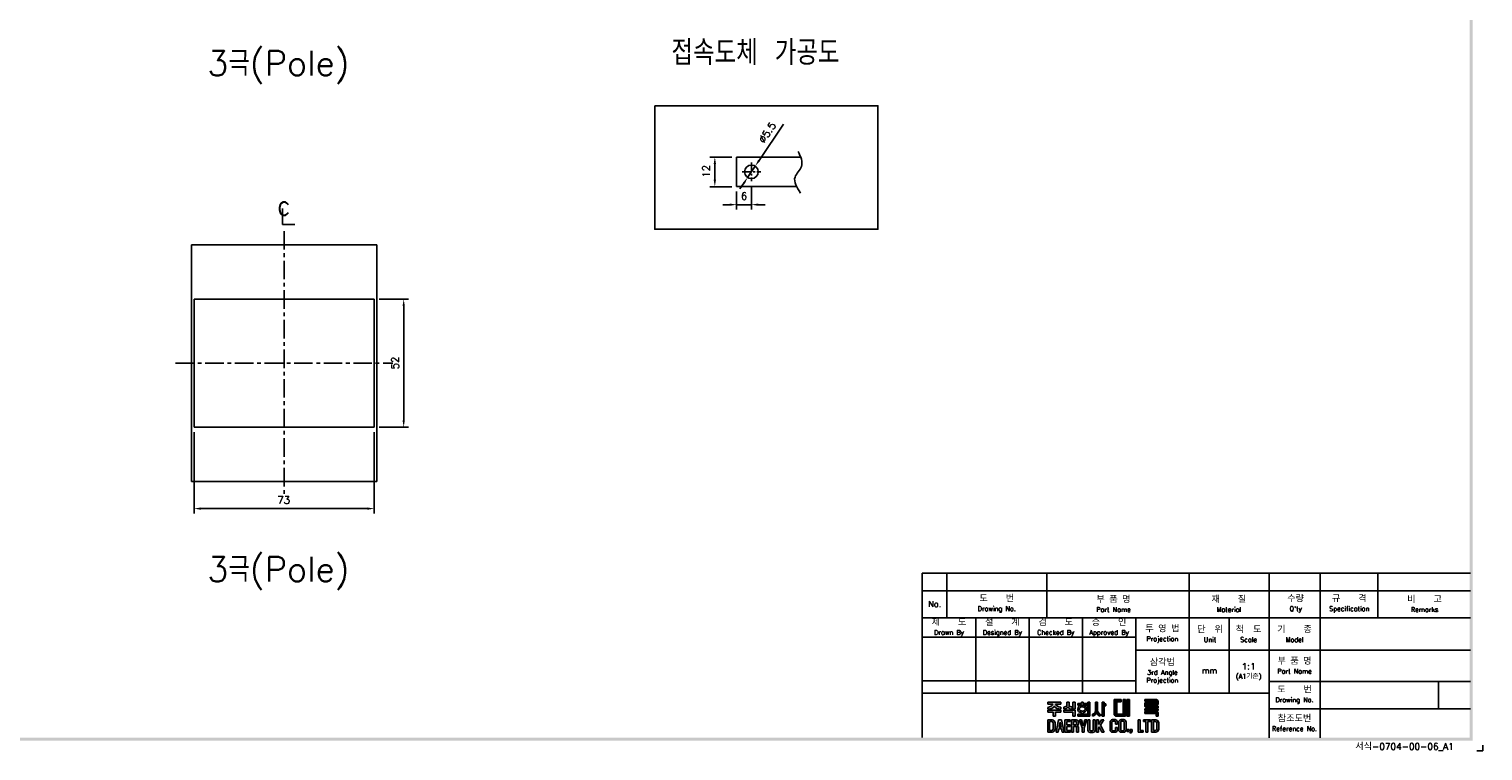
# Model space of a CAD drawing. Extents: x 2148 to 5472, y -907 to 1378.
# Tile 3 of 6: x 4883 to 5472, y 681 to 973. Entities that reach past the tile are written whole.
import ezdxf

# ---------------------------------------------------------------- set-up
doc = ezdxf.new("R2010")
doc.units = 0
doc.header["$LTSCALE"] = 3
doc.header["$MEASUREMENT"] = 0
doc.linetypes.add('CENTER', pattern=[2, 1.25, -0.25, 0.25, -0.25])
doc.linetypes.add('PHANTOMX2', pattern=[127, 63.5, -12.7, 12.7, -12.7, 12.7, -12.7])
doc.layers.get('0').update_dxf_attribs({"linetype": 'CONTINUOUS'})
doc.layers.get('Defpoints').update_dxf_attribs({"linetype": 'CONTINUOUS'})
for name, color, linetype in [('cen', 1, 'CENTER'), ('CENTER', 1, 'CENTER'), ('di', 3, 'CONTINUOUS'), ('dimtaxt', 3, 'CONTINUOUS'), ('dwg', 7, 'CONTINUOUS'), ('NOTE', 4, 'CONTINUOUS'), ('ph', 6, 'PHANTOMX2')]:
    doc.layers.add(name, color=color, linetype=linetype)
doc.styles.add('K25', font='TXT', dxfattribs={"width": 0.9, "height": 2.5, "bigfont": 'TBHAN'})
doc.styles.add('KIM', font='ROMANS.shx', dxfattribs={"height": 5, "bigfont": 'GSG1.shx'})
doc.styles.get("Standard").update_dxf_attribs({"font": 'romans.shx', "height": 3, "bigfont": 'ghs.shx'})
doc.dimstyles.new('STANDARD$0', dxfattribs={"dimtxt": 5, "dimasz": 5, "dimexe": 1, "dimexo": 2, "dimgap": 2, "dimtad": 1, "dimdec": 4, "dimzin": 12, "dimdsep": 46, "dimtxsty": 'KIM', "dimcen": -1, "dimdle": 0.1, "dimadec": 0, "dimazin": 0, "dimtfac": 1, "dimtdec": 4, "dimtmove": 0, "dimatfit": 3, "dimfxl": 0, "dimtolj": 1, "dimtzin": 0, "dimarcsym": 0})
doc.dimstyles.new('STANDARD$3', dxfattribs={"dimtxt": 5, "dimasz": 5, "dimexe": 1, "dimexo": 2, "dimgap": 0.8, "dimtad": 1, "dimdec": 4, "dimdsep": 46, "dimtxsty": 'KIM', "dimcen": 0, "dimdle": 0.1, "dimadec": 0, "dimazin": 0, "dimtfac": 1, "dimtdec": 4, "dimtmove": 0, "dimatfit": 3, "dimfxl": 0, "dimtolj": 1, "dimtzin": 0, "dimarcsym": 0})

# ---------------------------------------------------------------- blocks, each defined once
blk = doc.blocks.new('도면서식 A1')
at = {"layer": 'di', "insert": (780.92, -2.61), "char_height": 2.2, "width": 38.8706, "attachment_point": 4}
blk.add_mtext('서식-0704-00-06_A1', dxfattribs=at)
blk = doc.blocks.new('대륙')
at = {"layer": 'dimtaxt'}
h = blk.add_hatch(color=256, dxfattribs=at)
edge = h.paths.add_edge_path()
edge.add_line((51.99, 12.18), (47.65, 12.18))
edge.add_line((47.65, 12.18), (47.65, 11.59))
edge.add_line((47.65, 11.59), (49.36, 11.59))
edge.add_ellipse((47.48, 11.55), major_axis=(1.89, 0.39), ratio=0.576936, start_angle=268.0794, end_angle=342.4305, ccw=False)
edge.add_line((47.64, 10.44), (47.64, 9.87))
edge.add_ellipse((47.59, 11.36), major_axis=(2.46, 0), ratio=0.608939, start_angle=-88.7913, end_angle=-24.3158)
edge.add_ellipse((52.06, 11.36), major_axis=(-2.46, 0), ratio=0.608939, start_angle=384.3158, end_angle=448.3061)
edge.add_line((51.99, 9.87), (51.99, 10.51))
edge.add_ellipse((52.11, 11.62), major_axis=(-1.91, 0.31), ratio=0.577613, start_angle=17.5125, end_angle=91.8636, ccw=False)
edge.add_line((50.24, 11.59), (51.99, 11.59))
edge.add_line((51.99, 11.59), (51.99, 12.18))
h.paths.add_polyline_path([(52, 9.48), (47.64, 9.48), (47.64, 8.87), (49.46, 8.87), (49.46, 7.49), (50.19, 7.49), (50.19, 8.88), (52, 8.88)])
edge = h.paths.add_edge_path()
edge.add_arc((55.25, 11.18), 0.45, 180, 220.7047, ccw=False)
edge.add_line((54.8, 11.18), (54.8, 12.18))
edge.add_line((54.8, 12.18), (54.06, 12.18))
edge.add_line((54.06, 12.18), (54.06, 11.18))
edge.add_arc((53.61, 11.18), 0.45, 319.2953, 360, ccw=False)
edge.add_spline(control_points=[(53.95, 10.89), (53.94, 10.88), (53.93, 10.87), (53.83, 10.76), (53.7, 10.68), (53.03, 10.51)], knot_values=[3.761053, 3.761053, 3.761053, 3.761053, 3.807132, 3.807132, 4.298097, 4.298097, 4.298097, 4.298097], degree=3, periodic=0)
edge.add_line((53.03, 10.51), (53.03, 9.85))
edge.add_spline(control_points=[(53.03, 9.85), (53.05, 9.85), (53.06, 9.85), (53.74, 9.96), (53.94, 10.08), (54.15, 10.22), (54.2, 10.3), (54.43, 10.6)], knot_values=[3.495949, 3.495949, 3.495949, 3.495949, 3.524444, 3.524444, 4.06832, 4.06832, 4.379503, 4.379503, 4.379503, 4.379503], degree=3, periodic=0)
edge.add_spline(control_points=[(54.43, 10.6), (54.65, 10.3), (54.71, 10.22), (54.92, 10.08), (55.12, 9.96), (55.75, 9.88), (55.78, 9.87), (55.8, 9.86)], knot_values=[3.495949, 3.495949, 3.495949, 3.495949, 3.807132, 3.807132, 4.351008, 4.351008, 4.402945, 4.402945, 4.402945, 4.402945], degree=3, periodic=0)
edge.add_line((55.8, 9.86), (55.8, 10.59))
edge.add_spline(control_points=[(55.8, 10.59), (55.78, 10.59), (55.76, 10.6), (55.19, 10.66), (55.03, 10.75), (54.92, 10.87), (54.91, 10.88), (54.91, 10.89)], knot_values=[3.761053, 3.761053, 3.761053, 3.761053, 3.81299, 3.81299, 4.356866, 4.356866, 4.402945, 4.402945, 4.402945, 4.402945], degree=3, periodic=0)
h.paths.add_polyline_path([(56.82, 9.48), (53.03, 9.48), (53.03, 8.87), (56.1, 8.87), (56.1, 7.49), (56.82, 7.49)])
h.paths.add_polyline_path([(56.82, 12.19), (56.1, 12.19), (56.1, 9.87), (56.82, 9.87)])
h.paths.add_polyline_path([(60.76, 11.76), (59.58, 11.76), (59.58, 12.19), (59.05, 12.19), (59.05, 11.76), (57.74, 11.76), (57.74, 11.21), (60.76, 11.21)])
edge = h.paths.add_edge_path()
edge.add_ellipse((59.26, 9.92), major_axis=(-1.56, 0), ratio=0.830145, start_angle=101.7462, end_angle=265.4383)
edge.add_line((59.38, 11.21), (59.13, 11.21))
edge.add_ellipse((59.26, 9.92), major_axis=(1.56, 0), ratio=0.830145, start_angle=94.5617, end_angle=259.6787)
edge.add_line((58.98, 8.65), (58.98, 8.2))
edge.add_line((58.98, 8.2), (59.58, 8.2))
edge.add_line((59.58, 8.2), (59.58, 8.65))
edge = h.paths.add_edge_path(flags=16)
edge.add_spline(control_points=[(60.26, 9.92), (60.26, 10.03), (60.22, 10.15), (60.06, 10.37), (59.93, 10.48), (59.59, 10.63), (59.39, 10.66), (58.99, 10.64), (58.8, 10.59), (58.5, 10.41), (58.39, 10.3), (58.27, 10.07), (58.25, 9.96), (58.28, 9.73), (58.34, 9.62), (58.54, 9.4), (58.69, 9.3), (59.06, 9.19), (59.26, 9.17), (59.65, 9.23), (59.83, 9.31), (60.09, 9.5), (60.18, 9.62), (60.25, 9.8), (60.26, 9.86), (60.26, 9.92)], knot_values=[0, 0, 0, 0, 0.543876, 0.543876, 1.087752, 1.087752, 1.631628, 1.631628, 2.175504, 2.175504, 2.71938, 2.71938, 3.263256, 3.263256, 3.807132, 3.807132, 4.351008, 4.351008, 4.894884, 4.894884, 5.43876, 5.43876, 5.982636, 5.982636, 6.283185, 6.283185, 6.283185, 6.283185], degree=3, periodic=0)
for points in [[(61.83, 12.19), (61.11, 12.19), (61.11, 8.2), (57.74, 8.2), (57.74, 7.47), (61.11, 7.47), (61.83, 7.47)], [(70.89, 12.38), (72.38, 12.38), (72.38, 13.12), (70.01, 13.12), (70.01, 8), (70.53, 7.49), (73.84, 7.49), (73.84, 11.66), (74.29, 11.66), (74.29, 7.49), (75.14, 7.49), (75.14, 13.12), (74.29, 13.12), (74.29, 12.42), (73.84, 12.42), (73.84, 13.12), (73.01, 13.12), (73.01, 8.23), (70.89, 8.23)]]:
    blk.add_hatch(color=256, dxfattribs=at).paths.add_polyline_path(points)
h = blk.add_hatch(color=256, dxfattribs=at)
edge = h.paths.add_edge_path()
edge.add_line((64.41, 12.18), (63.7, 12.18))
edge.add_line((63.7, 12.18), (63.7, 9.23))
edge.add_ellipse((62.86, 9.12), major_axis=(0.66, 0.841), ratio=0.672815, start_angle=218.7862, end_angle=304.0863, ccw=False)
edge.add_line((62.7, 8.19), (62.7, 7.51))
edge.add_ellipse((63.11, 8.54), major_axis=(0.964, 0.919), ratio=0.540942, start_angle=220.7961, end_angle=301.7505)
edge.add_ellipse((64.93, 8.53), major_axis=(-0.866, 0.919), ratio=0.569913, start_angle=58.7442, end_angle=145.288)
edge.add_line((65.35, 7.49), (65.35, 8.17))
edge.add_ellipse((65.18, 9.26), major_axis=(-0.67, 1.07), ratio=0.576723, start_angle=74.3826, end_angle=142.9847, ccw=False)
edge.add_line((64.41, 9.18), (64.41, 12.18))
h.paths.add_polyline_path([(66.65, 10.99), (67.26, 10.99), (67.26, 11.63), (66.64, 11.63), (66.64, 12.18), (65.92, 12.18), (65.92, 7.49), (66.65, 7.49)])
h = blk.add_hatch(color=256, dxfattribs=at)
h.paths.add_polyline_path([(84.17, 12.56), (84.17, 11.99), (80.38, 11.99), (80.38, 10.74), (80.81, 10.32), (84.92, 10.32), (84.92, 10.92), (81.19, 10.92), (81.19, 11.44), (84.92, 11.44), (84.92, 12.6), (84.39, 13.12), (80.36, 13.12), (80.36, 12.56)])
h.paths.add_polyline_path([(83.7, 9.41), (84.92, 9.41), (84.92, 9.97), (80.36, 9.97), (80.36, 9.41), (81.48, 9.41), (81.48, 9.04), (80.35, 9.04), (80.35, 8.42), (84.18, 8.42), (84.18, 7.49), (84.92, 7.49), (84.92, 8.64), (84.52, 9.04), (83.7, 9.04)])
h.paths.add_polyline_path([(83, 9.41), (82.23, 9.41), (82.23, 9.04), (83, 9.04)], flags=17)
h = blk.add_hatch(color=256, dxfattribs=at)
h.paths.add_polyline_path([(47.58, 6.25), (47.58, 2.12), (49.06, 2.12, 0.414214), (50.06, 3.12), (50.06, 5.25, 0.414214), (49.06, 6.25)])
h.paths.add_polyline_path([(48.9, 5.73, -0.414214), (49.4, 5.23), (49.4, 3.16, -0.414214), (48.9, 2.66), (48.23, 2.66), (48.23, 5.73)], flags=16)
h.paths.add_polyline_path([(50.42, 2.11), (51.1, 2.11), (51.31, 3.17), (52.21, 3.17), (52.42, 2.11), (53.1, 2.11), (52.25, 6.23), (51.27, 6.23)])
h.paths.add_polyline_path([(51.77, 5.49), (52.09, 3.74), (51.43, 3.74)], flags=16)
h.paths.add_polyline_path([(53.4, 2.11), (55.25, 2.11), (55.25, 2.66), (54.07, 2.66), (54.07, 3.99), (55.15, 3.99), (55.15, 4.52), (54.06, 4.52), (54.06, 5.7), (55.21, 5.7), (55.21, 6.25), (53.4, 6.25)])
h.paths.add_polyline_path([(55.67, 2.12), (56.33, 2.12), (56.33, 4.05), (56.93, 4.05, -0.414214), (57.33, 3.65), (57.33, 2.12), (58.02, 2.12), (58.02, 3.65, 0.276846), (57.45, 4.24, 0.25864), (58.02, 4.77), (58.02, 5.43, 0.414214), (57.22, 6.23), (55.67, 6.23)])
h.paths.add_polyline_path([(56.33, 5.71), (57.04, 5.71, -0.414214), (57.34, 5.41), (57.34, 4.86, -0.414214), (57.04, 4.56), (56.33, 4.56)], flags=16)
h.paths.add_polyline_path([(59.2, 3.57), (59.2, 2.11), (59.85, 2.11), (59.85, 3.58), (60.8, 6.24), (60.13, 6.24), (59.53, 4.27), (58.97, 6.24), (58.28, 6.24)])
h.paths.add_polyline_path([(61.13, 2.78, 0.414214), (61.88, 2.03), (62.85, 2.03, 0.414214), (63.6, 2.78), (63.6, 6.24), (62.93, 6.24), (62.93, 2.84, -0.414214), (62.68, 2.59), (62.07, 2.59, -0.414214), (61.82, 2.84), (61.82, 6.24), (61.13, 6.24)])
h.paths.add_polyline_path([(64.11, 2.12), (64.77, 2.12), (64.77, 3.42), (64.98, 3.87), (65.9, 2.12), (66.68, 2.12), (65.38, 4.46), (66.48, 6.23), (65.69, 6.23), (64.76, 4.66), (64.76, 6.23), (64.11, 6.23)])
h.paths.add_polyline_path([(68.62, 2.84, 0.414214), (69.42, 2.04), (70.32, 2.04, 0.414214), (71.12, 2.84), (71.12, 3.62), (70.47, 3.62), (70.47, 2.85, -0.414214), (70.17, 2.55), (69.58, 2.55, -0.414214), (69.28, 2.85), (69.28, 5.49, -0.414214), (69.58, 5.79), (70.16, 5.79, -0.414214), (70.46, 5.49), (70.46, 4.76), (71.12, 4.76), (71.12, 5.52, 0.414214), (70.32, 6.32), (69.42, 6.32, 0.414214), (68.62, 5.52)])
h.paths.add_polyline_path([(71.57, 2.84, 0.414214), (72.37, 2.04), (73.25, 2.04, 0.414214), (74.05, 2.84), (74.05, 5.52, 0.414214), (73.25, 6.32), (72.37, 6.32, 0.414214), (71.57, 5.52)])
h.paths.add_polyline_path([(72.23, 5.5, -0.414214), (72.53, 5.8), (73.09, 5.8, -0.414214), (73.39, 5.5), (73.39, 2.85, -0.414214), (73.09, 2.55), (72.53, 2.55, -0.414214), (72.23, 2.85)], flags=16)
h.paths.add_polyline_path([(74.42, 2.34), (75.05, 2.34), (75.05, 2.98), (74.42, 2.98)])
h.paths.add_polyline_path([(75.76, 2.34, -0.316213), (75.39, 2.07), (75.39, 1.77, 0.409412), (76.08, 2.47), (76.08, 2.98), (75.39, 2.98), (75.39, 2.34)])
h.paths.add_polyline_path([(78.08, 2.12), (79.79, 2.12), (79.79, 2.67), (78.75, 2.67), (78.75, 6.24), (78.08, 6.24)])
h.paths.add_polyline_path([(80.68, 2.12), (81.35, 2.12), (81.35, 5.7), (82.27, 5.7), (82.27, 6.24), (79.92, 6.24), (79.92, 5.7), (80.68, 5.7)])
h.paths.add_polyline_path([(82.59, 2.13), (84.07, 2.13, 0.414214), (85.07, 3.13), (85.07, 5.24, 0.414214), (84.07, 6.24), (82.59, 6.24)])
h.paths.add_polyline_path([(83.24, 5.73), (83.9, 5.73, -0.414214), (84.4, 5.23), (84.4, 3.15, -0.414214), (83.9, 2.65), (83.24, 2.65)], flags=16)
for p, q in [((47.64, 10.44), (47.64, 9.87)), ((47.65, 12.18), (51.99, 12.18)), ((47.65, 12.18), (47.65, 11.59)), ((47.65, 11.59), (49.36, 11.59)), ((51.99, 11.59), (50.24, 11.59)), ((51.99, 12.18), (51.99, 11.59)), ((51.99, 10.51), (51.99, 9.87)), ((53.03, 9.85), (53.03, 10.51)), ((54.06, 12.18), (54.8, 12.18)), ((54.06, 12.18), (54.06, 11.18)), ((54.8, 12.18), (54.8, 11.18)), ((55.8, 9.86), (55.8, 10.59)), ((56.82, 12.19), (56.1, 12.19)), ((56.1, 12.19), (56.1, 9.87)), ((56.82, 9.87), (56.1, 9.87)), ((56.82, 12.19), (56.82, 9.87)), ((57.74, 11.76), (59.05, 11.76)), ((57.74, 11.21), (57.74, 11.76)), ((60.76, 11.21), (57.74, 11.21)), ((59.05, 11.76), (59.05, 12.19)), ((59.05, 12.19), (59.58, 12.19)), ((59.58, 12.19), (59.58, 11.76)), ((59.58, 11.76), (60.76, 11.76)), ((60.76, 11.76), (60.76, 11.21)), ((61.11, 12.19), (61.11, 8.2)), ((61.83, 12.19), (61.11, 12.19)), ((61.83, 7.47), (61.83, 12.19)), ((63.7, 12.18), (64.41, 12.18)), ((63.7, 12.18), (63.7, 9.23)), ((64.41, 12.18), (64.41, 9.18)), ((65.92, 7.49), (65.92, 12.18)), ((65.92, 12.18), (66.64, 12.18)), ((66.64, 12.18), (66.64, 11.63)), ((66.64, 11.63), (67.26, 11.63)), ((66.65, 10.99), (66.65, 7.49)), ((67.26, 10.99), (66.65, 10.99)), ((67.26, 11.63), (67.26, 10.99)), ((70.01, 13.12), (70.01, 8)), ((70.01, 13.12), (72.38, 13.12)), ((70.89, 12.38), (70.89, 8.23)), ((70.89, 12.38), (72.38, 12.38)), ((72.38, 13.12), (72.38, 12.38)), ((73.01, 13.12), (73.01, 8.23)), ((73.01, 13.12), (73.84, 13.12)), ((73.84, 13.12), (73.84, 12.42)), ((73.84, 12.42), (74.29, 12.42)), ((73.84, 11.66), (73.84, 7.49)), ((73.84, 11.66), (74.29, 11.66)), ((74.29, 13.12), (75.14, 13.12)), ((74.29, 13.12), (74.29, 12.42)), ((74.29, 11.66), (74.29, 7.49)), ((75.14, 13.12), (75.14, 7.49)), ((80.36, 13.12), (84.39, 13.12)), ((80.36, 12.56), (80.36, 13.12)), ((80.36, 12.56), (84.17, 12.56)), ((80.36, 9.97), (84.92, 9.97)), ((80.36, 9.97), (80.36, 9.41)), ((80.38, 11.99), (84.17, 11.99)), ((80.38, 11.99), (80.38, 10.74)), ((80.81, 10.32), (80.38, 10.74)), ((80.81, 10.32), (84.92, 10.32)), ((81.19, 11.44), (84.92, 11.44)), ((81.19, 11.44), (81.19, 10.92)), ((81.19, 10.92), (84.92, 10.92)), ((84.17, 12.56), (84.17, 11.99)), ((84.92, 12.6), (84.39, 13.12)), ((84.92, 12.6), (84.92, 11.44)), ((84.92, 10.92), (84.92, 10.32)), ((84.92, 9.97), (84.92, 9.41)), ((47.58, 6.25), (47.58, 2.12)), ((47.58, 6.25), (49.06, 6.25)), ((47.64, 9.48), (52, 9.48)), ((47.64, 8.87), (47.64, 9.48)), ((49.46, 8.87), (47.64, 8.87)), ((48.23, 5.73), (48.23, 2.66)), ((48.9, 5.73), (48.23, 5.73)), ((49.4, 3.16), (49.4, 5.23)), ((49.46, 7.49), (49.46, 8.87)), ((50.19, 7.49), (49.46, 7.49)), ((50.06, 5.25), (50.06, 3.12)), ((50.19, 8.88), (50.19, 7.49)), ((52, 8.88), (50.19, 8.88)), ((51.27, 6.23), (50.42, 2.11)), ((52.25, 6.23), (51.27, 6.23)), ((51.77, 5.49), (51.43, 3.74)), ((52.09, 3.74), (51.77, 5.49)), ((52, 9.48), (52, 8.88)), ((53.1, 2.11), (52.25, 6.23)), ((53.03, 9.48), (56.82, 9.48)), ((53.03, 8.87), (53.03, 9.48)), ((56.1, 8.87), (53.03, 8.87)), ((55.21, 6.25), (53.4, 6.25)), ((53.4, 6.25), (53.4, 2.11)), ((54.06, 5.7), (55.21, 5.7)), ((54.06, 4.52), (54.06, 5.7)), ((55.21, 5.7), (55.21, 6.25)), ((55.67, 6.23), (55.67, 2.12)), ((57.22, 6.23), (55.67, 6.23)), ((56.1, 7.49), (56.1, 8.87)), ((56.82, 7.49), (56.1, 7.49)), ((56.33, 5.71), (56.33, 4.56)), ((57.04, 5.71), (56.33, 5.71)), ((56.82, 9.48), (56.82, 7.49)), ((57.34, 4.86), (57.34, 5.41)), ((57.74, 8.2), (61.11, 8.2)), ((57.74, 7.47), (57.74, 8.2)), ((61.11, 7.47), (57.74, 7.47)), ((58.02, 4.77), (58.02, 5.43)), ((58.97, 6.24), (58.28, 6.24)), ((58.28, 6.24), (59.2, 3.57)), ((59.53, 4.27), (58.97, 6.24)), ((58.98, 8.2), (58.98, 8.65)), ((60.13, 6.24), (59.53, 4.27)), ((59.58, 8.65), (59.58, 8.2)), ((59.85, 3.58), (60.8, 6.24)), ((60.8, 6.24), (60.13, 6.24)), ((61.11, 7.47), (61.83, 7.47)), ((61.13, 6.24), (61.13, 2.78)), ((61.82, 6.24), (61.13, 6.24)), ((61.82, 2.84), (61.82, 6.24)), ((62.7, 7.51), (62.7, 8.19)), ((62.93, 2.84), (62.93, 6.24)), ((62.93, 6.24), (63.6, 6.24)), ((63.6, 6.24), (63.6, 2.78)), ((64.11, 2.12), (64.11, 6.23)), ((64.11, 6.23), (64.76, 6.23)), ((64.76, 4.66), (65.69, 6.23)), ((64.76, 6.23), (64.76, 4.66)), ((65.35, 7.49), (65.35, 8.17)), ((66.48, 6.23), (65.38, 4.46)), ((65.69, 6.23), (66.48, 6.23)), ((66.65, 7.49), (65.92, 7.49)), ((68.62, 2.84), (68.62, 5.52)), ((69.28, 5.49), (69.28, 2.85)), ((70.32, 6.32), (69.42, 6.32)), ((70.16, 5.79), (69.58, 5.79)), ((70.53, 7.49), (70.01, 8)), ((70.46, 4.76), (70.46, 5.49)), ((73.84, 7.49), (70.53, 7.49)), ((73.01, 8.23), (70.89, 8.23)), ((71.12, 5.52), (71.12, 4.76)), ((71.57, 2.84), (71.57, 5.52)), ((72.23, 5.5), (72.23, 2.85)), ((73.25, 6.32), (72.37, 6.32)), ((73.09, 5.8), (72.53, 5.8)), ((73.39, 2.85), (73.39, 5.5)), ((74.05, 5.52), (74.05, 2.84)), ((75.14, 7.49), (74.29, 7.49)), ((78.08, 6.24), (78.08, 2.12)), ((78.75, 6.24), (78.08, 6.24)), ((78.75, 2.67), (78.75, 6.24)), ((82.27, 6.24), (79.92, 6.24)), ((79.92, 6.24), (79.92, 5.7)), ((79.92, 5.7), (80.68, 5.7)), ((80.35, 9.04), (81.48, 9.04)), ((80.35, 9.04), (80.35, 8.42)), ((80.35, 8.42), (84.18, 8.42)), ((80.36, 9.41), (81.48, 9.41)), ((80.68, 5.7), (80.68, 2.12)), ((81.35, 2.12), (81.35, 5.7)), ((81.35, 5.7), (82.27, 5.7)), ((81.48, 9.41), (81.48, 9.04)), ((82.23, 9.41), (83, 9.41)), ((82.23, 9.41), (82.23, 9.04)), ((82.23, 9.04), (83, 9.04)), ((82.27, 5.7), (82.27, 6.24)), ((82.59, 6.24), (82.59, 2.13)), ((84.07, 6.24), (82.59, 6.24)), ((83, 9.41), (83, 9.04)), ((83.24, 2.65), (83.24, 5.73)), ((83.24, 5.73), (83.9, 5.73)), ((83.7, 9.41), (84.92, 9.41)), ((83.7, 9.41), (83.7, 9.04)), ((83.7, 9.04), (84.52, 9.04)), ((84.18, 8.42), (84.18, 7.49)), ((84.92, 7.49), (84.18, 7.49)), ((84.4, 3.15), (84.4, 5.23)), ((84.92, 8.64), (84.52, 9.04)), ((84.92, 8.64), (84.92, 7.49)), ((85.07, 3.13), (85.07, 5.24)), ((47.58, 2.12), (49.06, 2.12)), ((48.23, 2.66), (48.9, 2.66)), ((50.42, 2.11), (51.1, 2.11)), ((51.1, 2.11), (51.31, 3.17)), ((51.31, 3.17), (52.21, 3.17)), ((51.43, 3.74), (52.09, 3.74)), ((52.21, 3.17), (52.42, 2.11)), ((52.42, 2.11), (53.1, 2.11)), ((53.4, 2.11), (55.25, 2.11)), ((55.15, 4.52), (54.06, 4.52)), ((54.07, 3.99), (55.15, 3.99)), ((54.07, 2.66), (54.07, 3.99)), ((55.25, 2.66), (54.07, 2.66)), ((55.15, 3.99), (55.15, 4.52)), ((55.25, 2.11), (55.25, 2.66)), ((55.67, 2.12), (56.33, 2.12)), ((56.33, 4.56), (57.04, 4.56)), ((56.33, 2.12), (56.33, 4.05)), ((56.33, 4.05), (56.93, 4.05)), ((57.33, 3.65), (57.33, 2.12)), ((57.33, 2.12), (58.02, 2.12)), ((58.02, 2.12), (58.02, 3.65)), ((59.2, 3.57), (59.2, 2.11)), ((59.2, 2.11), (59.85, 2.11)), ((59.85, 2.11), (59.85, 3.58)), ((62.85, 2.03), (61.88, 2.03)), ((62.68, 2.59), (62.07, 2.59)), ((64.77, 2.12), (64.11, 2.12)), ((64.98, 3.87), (64.77, 3.42)), ((64.77, 3.42), (64.77, 2.12)), ((65.9, 2.12), (64.98, 3.87)), ((65.38, 4.46), (66.68, 2.12)), ((66.68, 2.12), (65.9, 2.12)), ((70.32, 2.04), (69.42, 2.04)), ((70.17, 2.55), (69.58, 2.55)), ((71.12, 4.76), (70.46, 4.76)), ((70.47, 3.62), (70.47, 2.85)), ((71.12, 3.62), (70.47, 3.62)), ((71.12, 2.84), (71.12, 3.62)), ((73.25, 2.04), (72.37, 2.04)), ((73.09, 2.55), (72.53, 2.55)), ((74.42, 2.98), (74.42, 2.34)), ((75.05, 2.98), (74.42, 2.98)), ((75.05, 2.34), (74.42, 2.34)), ((75.05, 2.98), (75.05, 2.34)), ((75.39, 2.98), (75.39, 2.34)), ((76.08, 2.98), (75.39, 2.98)), ((75.76, 2.34), (75.39, 2.34)), ((75.39, 2.07), (75.39, 1.77)), ((76.08, 2.98), (76.08, 2.47)), ((78.08, 2.12), (79.79, 2.12)), ((79.79, 2.67), (78.75, 2.67)), ((79.79, 2.12), (79.79, 2.67)), ((80.68, 2.12), (81.35, 2.12)), ((82.59, 2.13), (84.07, 2.13)), ((83.9, 2.65), (83.24, 2.65))]:
    blk.add_line(p, q, dxfattribs=at)
for centre, radius, start, end in [((53.61, 11.18), 0.45, 319.2953, 360), ((55.25, 11.18), 0.45, 180, 220.7047), ((48.9, 5.23), 0.5, 0, 90), ((49.06, 5.25), 1, 0, 90), ((57.22, 4.85), 0.8, 270, 270), ((57.04, 5.41), 0.3, 0, 90), ((57.22, 5.43), 0.8, 0, 90), ((69.42, 5.52), 0.8, 90, 180), ((69.58, 5.49), 0.3, 90, 180), ((70.16, 5.49), 0.3, 0, 90), ((70.32, 5.52), 0.8, 0, 90), ((72.37, 5.52), 0.8, 90, 180), ((72.53, 5.5), 0.3, 90, 180), ((73.09, 5.5), 0.3, 0, 90), ((73.25, 5.52), 0.8, 0, 90), ((83.9, 5.23), 0.5, 0, 90), ((84.07, 5.24), 1, 0, 90), ((48.9, 3.16), 0.5, 270, 0), ((49.06, 3.12), 1, 270, 0), ((56.93, 3.65), 0.4, 0, 90), ((57.04, 4.86), 0.3, 270, 0), ((57.26, 5.02), 0.8, 283.6828, 341.6876), ((57.24, 3.47), 0.8, 12.921, 74.819), ((61.88, 2.78), 0.75, 180, 270), ((62.07, 2.84), 0.25, 180, 270), ((62.68, 2.84), 0.25, 270, 0), ((62.85, 2.78), 0.75, 270, 0), ((69.42, 2.84), 0.8, 180, 270), ((69.58, 2.85), 0.3, 180, 270), ((70.17, 2.85), 0.3, 270, 0), ((70.32, 2.84), 0.8, 270, 0), ((72.37, 2.84), 0.8, 180, 270), ((72.53, 2.85), 0.3, 180, 270), ((73.09, 2.85), 0.3, 270, 0), ((73.25, 2.84), 0.8, 270, 0), ((75.38, 2.47), 0.7, 270.9408, 0), ((75.38, 2.47), 0.4, 271.6466, 341.8371), ((83.9, 3.15), 0.5, 270, 0), ((84.07, 3.13), 1, 270, 0)]:
    blk.add_arc(centre, radius, start, end, dxfattribs=at)
for centre, major_axis, ratio, start_param, end_param in [((47.48, 11.55), (1.89, 0.39), 0.576936, 4.678869, 5.97654), ((47.59, 11.36), (-2.46, 0), 0.608939, 1.591893, 2.717202), ((59.26, 9.92), (1.56, 0), 0.830145, 1.650413, 4.532248), ((59.26, 9.92), (-1.56, 0), 0.830145, 1.775806, 4.632772), ((62.86, 9.12), (0.66, 0.841), 0.672815, 3.81854, 5.307307), ((63.11, 8.54), (0.964, 0.919), 0.540942, 3.853619, 5.26654)]:
    blk.add_ellipse(centre, major_axis=major_axis, ratio=ratio, start_param=start_param, end_param=end_param, dxfattribs=at)
at = {"layer": 'dimtaxt', "extrusion": (0, 0, -1)}
for centre, major_axis, ratio, start_param, end_param in [((52.06, 11.36), (-2.46, 0), 0.608939, -1.541231, -0.42439), ((52.11, 11.62), (-1.91, 0.31), 0.577613, 4.679864, 5.977535), ((64.93, 8.53), (-0.866, 0.919), 0.569913, 3.747431, 5.257905), ((65.18, 9.26), (-0.67, 1.07), 0.576723, 3.787632, 4.984965)]:
    blk.add_ellipse(centre, major_axis=major_axis, ratio=ratio, start_param=start_param, end_param=end_param, dxfattribs=at)
at = {"layer": 'dimtaxt'}
for points, knots in [([(53.95, 10.89), (53.94, 10.88), (53.93, 10.87), (53.83, 10.76), (53.7, 10.68), (53.03, 10.51)], [3.7610527, 3.7610527, 3.7610527, 3.7610527, 3.8071317, 3.8071317, 4.2980967, 4.2980967, 4.2980967, 4.2980967]), ([(54.43, 10.6), (54.2, 10.3), (54.15, 10.22), (53.94, 10.08), (53.74, 9.96), (53.06, 9.85), (53.05, 9.85), (53.03, 9.85)], [3.4959493, 3.4959493, 3.4959493, 3.4959493, 3.8071317, 3.8071317, 4.3510077, 4.3510077, 4.3795026, 4.3795026, 4.3795026, 4.3795026]), ([(54.43, 10.6), (54.65, 10.3), (54.71, 10.22), (54.92, 10.08), (55.12, 9.96), (55.75, 9.88), (55.78, 9.87), (55.8, 9.86)], [3.4959493, 3.4959493, 3.4959493, 3.4959493, 3.8071317, 3.8071317, 4.3510077, 4.3510077, 4.4029453, 4.4029453, 4.4029453, 4.4029453]), ([(54.91, 10.89), (54.91, 10.88), (54.92, 10.87), (55.03, 10.75), (55.19, 10.66), (55.76, 10.6), (55.78, 10.59), (55.8, 10.59)], [3.7610527, 3.7610527, 3.7610527, 3.7610527, 3.8071317, 3.8071317, 4.3510077, 4.3510077, 4.4029453, 4.4029453, 4.4029453, 4.4029453]), ([(60.26, 9.92), (60.26, 10.03), (60.22, 10.15), (60.06, 10.37), (59.93, 10.48), (59.59, 10.63), (59.39, 10.66), (58.99, 10.64), (58.8, 10.59), (58.5, 10.41), (58.39, 10.3), (58.27, 10.07), (58.25, 9.96), (58.28, 9.73), (58.34, 9.62), (58.54, 9.4), (58.69, 9.3), (59.06, 9.19), (59.26, 9.17), (59.65, 9.23), (59.83, 9.31), (60.09, 9.5), (60.18, 9.62), (60.25, 9.8), (60.26, 9.86), (60.26, 9.92)], [0, 0, 0, 0, 0.543876, 0.543876, 1.087752, 1.087752, 1.631628, 1.631628, 2.175504, 2.175504, 2.71938, 2.71938, 3.263256, 3.263256, 3.807132, 3.807132, 4.351008, 4.351008, 4.894884, 4.894884, 5.43876, 5.43876, 5.982636, 5.982636, 6.283185, 6.283185, 6.283185, 6.283185])]:
    blk.add_open_spline(points, degree=3, knots=knots, dxfattribs=at)
blk = doc.blocks.new('*D151')
at = {"layer": 'Defpoints', "color": 0}
for p in [(5023.29, 863.77), (5023.29, 811.77), (5035.18, 811.77)]:
    blk.add_point(p, dxfattribs=at)
at = {"layer": 'di'}
for p, q in [((5025.29, 863.77), (5037.18, 863.77)), ((5035.18, 860.97), (5035.18, 814.57)), ((5025.29, 811.77), (5037.18, 811.77))]:
    blk.add_line(p, q, dxfattribs=at)
for points in [[(5034.72, 860.97), (5035.65, 860.97), (5035.18, 863.77)], [(5034.72, 814.57), (5035.65, 814.57), (5035.18, 811.77)]]:
    blk.add_solid(points, dxfattribs=at)
at = {"layer": 'di', "insert": (5031.68, 837.87), "char_height": 3, "attachment_point": 5, "rotation": 90}
blk.add_mtext('\\A1;52', dxfattribs=at)
blk = doc.blocks.new('*D175')
at = {"layer": 'Defpoints', "color": 0}
for p in [(4950.29, 811.77), (5023.29, 811.77), (4950.29, 778.81)]:
    blk.add_point(p, dxfattribs=at)
at = {"layer": 'di'}
for p, q in [((4950.29, 809.77), (4950.29, 776.81)), ((5023.29, 809.77), (5023.29, 776.81)), ((5020.49, 778.81), (4953.09, 778.81))]:
    blk.add_line(p, q, dxfattribs=at)
for points in [[(4953.09, 779.28), (4953.09, 778.35), (4950.29, 778.81)], [(5020.49, 779.28), (5020.49, 778.35), (5023.29, 778.81)]]:
    blk.add_solid(points, dxfattribs=at)
at = {"layer": 'di', "insert": (4986.6, 782.31), "char_height": 3, "attachment_point": 5}
blk.add_mtext('\\A1;73', dxfattribs=at)
blk = doc.blocks.new('*D180')
at = {"layer": 'Defpoints', "color": 0}
for p in [(5161.17, 921.32), (5169.99, 921.32), (5169.99, 909.32)]:
    blk.add_point(p, dxfattribs=at)
at = {"layer": 'di'}
for p, q in [((5167.99, 921.32), (5159.17, 921.32)), ((5161.17, 912.12), (5161.17, 918.52)), ((5167.99, 909.32), (5159.17, 909.32))]:
    blk.add_line(p, q, dxfattribs=at)
for points in [[(5160.71, 918.52), (5161.64, 918.52), (5161.17, 921.32)], [(5160.71, 912.12), (5161.64, 912.12), (5161.17, 909.32)]]:
    blk.add_solid(points, dxfattribs=at)
at = {"layer": 'di', "insert": (5157.67, 915.53), "char_height": 3, "attachment_point": 5, "rotation": 90}
blk.add_mtext('\\A1;12', dxfattribs=at)
blk = doc.blocks.new('*D181')
at = {"layer": 'Defpoints', "color": 0}
for p in [(5169.99, 909.32), (5175.99, 911.57), (5175.99, 902.02)]:
    blk.add_point(p, dxfattribs=at)
at = {"layer": 'di'}
for p, q in [((5169.99, 907.32), (5169.99, 900.02)), ((5175.99, 909.57), (5175.99, 900.02)), ((5167.19, 902.02), (5164.39, 902.02)), ((5169.99, 902.02), (5175.99, 902.02)), ((5178.79, 902.02), (5181.59, 902.02))]:
    blk.add_line(p, q, dxfattribs=at)
for points in [[(5167.19, 902.49), (5167.19, 901.55), (5169.99, 902.02)], [(5178.79, 902.49), (5178.79, 901.55), (5175.99, 902.02)]]:
    blk.add_solid(points, dxfattribs=at)
at = {"layer": 'di', "insert": (5172.99, 905.52), "char_height": 3, "attachment_point": 5}
blk.add_mtext('\\A1;6', dxfattribs=at)
blk = doc.blocks.new('*D182')
at = {"layer": 'Defpoints', "color": 0}
for p in [(5174.46, 913.04), (5177.51, 917.61)]:
    blk.add_point(p, dxfattribs=at)
at = {"layer": 'di'}
for p, q in [((5188.92, 934.72), (5179.07, 919.94)), ((5174.46, 913.04), (5177.51, 917.61)), ((5172.91, 910.71), (5171.36, 908.38))]:
    blk.add_line(p, q, dxfattribs=at)
for points in [[(5178.68, 920.2), (5179.45, 919.68), (5177.51, 917.61)], [(5172.52, 910.97), (5173.3, 910.45), (5174.46, 913.04)]]:
    blk.add_solid(points, dxfattribs=at)
at = {"layer": 'di', "insert": (5182.4, 931.26), "char_height": 3, "attachment_point": 5, "rotation": 56.31246}
blk.add_mtext('\\A1;∅5.5', dxfattribs=at)

msp = doc.modelspace()

# ---------------------------------------------------------------- linework, layer by layer
for p, q in [((5169.987, 921.324), (5195.913, 921.324)), ((5169.987, 921.324), (5169.987, 909.324)), ((5169.987, 909.324), (5194.301, 909.324))]:
    msp.add_line(p, q)
msp.add_circle((5175.987, 915.324), 2.75)
at = {"layer": 'cen', "ltscale": 2}
for p, q in [((4986.792, 891.308), (4986.792, 784.14)), ((4942.816, 837.767), (5030.767, 837.767))]:
    msp.add_line(p, q, dxfattribs=at)
at = {"layer": 'CENTER'}
for p, q in [((5175.987, 919.074), (5175.987, 911.574)), ((5172.237, 915.324), (5179.737, 915.324))]:
    msp.add_line(p, q, dxfattribs=at)
at = {"layer": 'di'}
for p in [(5472.186, 682.983), (5469.786, 680.583)]:
    msp.add_line(p, (5472.186, 680.583), dxfattribs=at)
msp.add_lwpolyline([(5136.826, 942.104), (5227.188, 942.104), (5227.188, 892.06), (5136.826, 892.06)], close=True, dxfattribs=at)
msp.add_spline([(5194.935, 923.603), (5196.227, 917.485), (5193.643, 913.203), (5195.819, 906.746)], degree=3, dxfattribs=at)
at = {"layer": 'dimtaxt'}
for p, q in [((5467.189, 752.708), (5245.189, 752.708)), ((5245.189, 752.708), (5245.189, 685.983)), ((5255.056, 734.684), (5255.056, 752.684)), ((5295.589, 734.708), (5295.589, 752.708)), ((5353.189, 734.708), (5353.189, 752.708)), ((5385.589, 734.708), (5385.589, 752.708)), ((5406.219, 734.708), (5406.219, 752.708)), ((5429.668, 734.708), (5429.668, 752.708)), ((5467.189, 745.508), (5245.189, 745.508)), ((5266.789, 703.96), (5266.789, 734.508)), ((5288.389, 703.96), (5288.389, 734.508)), ((5309.989, 703.96), (5309.989, 734.508)), ((5331.589, 703.96), (5331.589, 734.508)), ((5353.189, 703.96), (5353.189, 734.508)), ((5369.389, 703.96), (5369.389, 734.508)), ((5385.589, 685.939), (5385.589, 734.508)), ((5406.219, 685.939), (5406.219, 734.508)), ((5331.589, 726.678), (5245.239, 726.678)), ((5467.189, 721.473), (5331.589, 721.473)), ((5331.589, 709.03), (5245.266, 709.03)), ((5467.189, 708.743), (5385.589, 708.743)), ((5454.219, 697.657), (5454.219, 708.743)), ((5385.589, 703.96), (5245.189, 703.96)), ((5467.189, 697.657), (5385.589, 697.657))]:
    msp.add_line(p, q, dxfattribs=at)
at = {"layer": 'dwg', "color": 7}
for p, q in [((4950.292, 863.767), (5023.292, 863.767)), ((4950.292, 863.767), (4950.292, 811.767)), ((5023.292, 863.767), (5023.292, 811.767)), ((4950.292, 811.767), (5023.292, 811.767))]:
    msp.add_line(p, q, dxfattribs=at)
at = {"layer": 'dwg'}
msp.add_line((5467.189, 734.508), (5245.189, 734.508), dxfattribs=at)
for points in [[(5467.986, 1373.583), (5466.786, 1372.383), (5467.986, 684.783), (5466.786, 685.983)], [(5245.386, 734.688), (5245.386, 734.328), (5466.889, 734.688), (5466.889, 734.328)], [(5467.986, 684.783), (5466.786, 685.983), (4488.786, 684.783), (4489.986, 685.983)]]:
    msp.add_trace(points, dxfattribs=at)
at = {"layer": 'NOTE'}
for p, q in [((4986.153, 900.523), (4986.153, 894.004)), ((4986.153, 894.004), (4991.109, 894.004))]:
    msp.add_line(p, q, dxfattribs=at)
at = {"layer": 'ph'}
for p, q in [((4949.292, 885.767), (5024.292, 885.767)), ((4949.292, 789.767), (4949.292, 885.767)), ((5024.292, 885.767), (5024.292, 789.767)), ((5024.292, 789.767), (4949.292, 789.767))]:
    msp.add_line(p, q, dxfattribs=at)

# ---------------------------------------------------------------- block references
at = {"layer": 'di', "xscale": 1.2, "yscale": 1.2, "zscale": 1.2}
msp.add_blockref('대륙', (5238.848, 685.685), dxfattribs=at)
at = {"layer": 'dwg', "xscale": 1.2, "yscale": 1.2, "zscale": 1.2}
msp.add_blockref('도면서식 A1', (4483.386, 685.383), dxfattribs=at)

# ---------------------------------------------------------------- texts
at = {"layer": 'di'}
for s, insert, char_height, width, attachment_point in [('{\\Fromans,hgs|c129;3극(Pole)}', (4955.634, 964.357), 10, 116.39597, 1), ('{\\Fromans,hgs|c129;접속도체 가공도}', (5143.602, 968.666), 10, 116.39597, 1), ('{\\Fromans,hgs|c129;3극(Pole)}', (4955.634, 759.257), 10, 116.39597, 1), ('{\\H1.1x;도    번\\P\\H0.72727x;Drawing No.}', (5275.323, 740.148), 2.4, 40.53304, 5), ('{\\H1.1x;부 품 명\\P\\H0.72727x;Part Name}', (5322.589, 740.108), 2.4, 54, 5), ('{\\H1.1x;재    질\\P\\H0.72727x;Material}', (5369.295, 740.108), 2.4, 33.04919, 5), ("{\\H1.1x;수량\\P\\H0.72727x;Q'ty}", (5396.354, 740.108), 2.4, 11.35081, 5), ('{\\H1.1x;규    격\\P\\H0.72727x;Specification}', (5418.08, 740.108), 2.4, 32.4, 5), ('{\\H1.1x;비    고\\P\\H0.72727x;Remarks}', (5448.561, 740.108), 2.4, 46.8, 5), ('No.', (5250.221, 740.148), 2.4, 9.66973, 5), ('{\\H1.1x;제    도\\P\\H0.72727x;Drawn By}', (5255.989, 730.503), 2.4, 21.6, 5), ('{\\H1.1x;설    계}\\P{\\H0.8x;Designed By}', (5277.589, 730.503), 2.4, 21.6, 5), ('{\\H1.1x;검    도\\P\\H0.72727x;Checked By}', (5299.189, 730.503), 2.4, 21.6, 5), ('승    인\\P{\\H0.72727x;Approved By}', (5320.789, 730.503), 2.64, 21.6, 5), ('투 영 법\\P{\\H0.72727x;Projection}', (5342.389, 727.901), 2.64, 21.6, 5), ('{\\H1.1x;단  위}\\P{\\H0.8x;Unit}', (5361.659, 727.901), 2.4, 19.2, 5), ('{\\H1.1x;척  도\\P\\H0.72727x;Scale}', (5377.308, 727.901), 2.4, 19.2, 5), ('기    종\\P{\\H0.72727x;Model}', (5395.904, 727.901), 2.64, 20.62949, 5), ('부 품 명\\P{\\H0.72727x;Part Name}', (5395.904, 715.108), 2.64, 20.62949, 5), ('{\\H1.1x;삼각법\\H0.45455x;\\P\\H1.6x;3rd Angle\\PProjection}', (5342.389, 712.717), 2.4, 21.6, 5), ('도    번\\P{\\H0.72727x;Drawing No.}', (5395.904, 703.2), 2.64, 20.62949, 5), ('참조도번\\P{\\H0.72727x;Reference No.}', (5395.904, 691.82), 2.64, 20.62949, 5)]:
    msp.add_mtext(s, dxfattribs=dict(at, insert=insert, char_height=char_height, width=width, attachment_point=attachment_point))
at = {"layer": 'dimtaxt'}
msp.add_text('mm', height=2.4, dxfattribs=at).set_placement((5358.394, 711.948))
at = {"layer": 'dimtaxt', "insert": (5377.308, 712.717), "char_height": 2.64, "width": 19.2, "attachment_point": 5}
msp.add_mtext('1:1\\P{\\H0.72727x;(A1기준)}', dxfattribs=at)
at = {"layer": 'NOTE', "style": 'K25', "width": 0.9}
msp.add_text('c', height=7.925, dxfattribs=at).set_placement((4983.936, 897.754))

# ---------------------------------------------------------------- dimensions: what is measured, and where the dimension line sits
at = {"layer": 'di'}
dim = msp.add_diameter_dim_2p(p1=(5174.462, 913.036), p2=(5177.512, 917.613), dimstyle='STANDARD$3', override={"dimtxt": 3, "dimasz": 2.8, "dimexe": 2, "dimgap": 2, "dimdec": 2, "dimtxsty": 'Standard', "dimclrd": 256, "dimclre": 256, "dimclrt": 256, "dimadec": 2, "dimazin": 2, "dimtfac": 0.6, "dimtdec": 2, "dimtzin": 8, "dimlwd": 65535, "dimlwe": 65535, "dimarcsym": 1}, dxfattribs=at)
dim.commit()
dim.dimension.update_dxf_attribs({"geometry": '*D182', "text_midpoint": (5185.313, 929.315), "dimtype": 163})
for base, p1, p2, picture, middle in [((5161.173, 921.324), (5169.987, 909.324), (5169.987, 921.324), '*D180', (5161.173, 915.529)), ((5035.183, 811.767), (5023.292, 863.767), (5023.292, 811.767), '*D151', (5035.183, 837.874))]:
    dim = msp.add_linear_dim(base=base, p1=p1, p2=p2, angle=90, dimstyle='STANDARD$0', override={"dimtxt": 3, "dimasz": 2.8, "dimexe": 2, "dimdec": 2, "dimzin": 8, "dimtxsty": 'Standard', "dimcen": 0, "dimclrd": 256, "dimclre": 256, "dimclrt": 256, "dimadec": 2, "dimazin": 2, "dimtfac": 0.6, "dimtdec": 2, "dimtzin": 8, "dimlwd": 65535, "dimlwe": 65535, "dimarcsym": 1}, dxfattribs=at)
    dim.commit()
    dim.dimension.update_dxf_attribs({"geometry": picture, "text_midpoint": middle, "dimtype": 160})
for base, p1, p2, picture, middle in [((5175.987, 902.021), (5169.987, 909.324), (5175.987, 911.574), '*D181', (5172.987, 902.021)), ((4950.292, 778.814), (5023.292, 811.767), (4950.292, 811.767), '*D175', (4986.601, 778.814))]:
    dim = msp.add_linear_dim(base=base, p1=p1, p2=p2, dimstyle='STANDARD$0', override={"dimtxt": 3, "dimasz": 2.8, "dimexe": 2, "dimdec": 2, "dimzin": 8, "dimtxsty": 'Standard', "dimcen": 0, "dimclrd": 256, "dimclre": 256, "dimclrt": 256, "dimadec": 2, "dimazin": 2, "dimtfac": 0.6, "dimtdec": 2, "dimtzin": 8, "dimlwd": 65535, "dimlwe": 65535, "dimarcsym": 1}, dxfattribs=at)
    dim.commit()
    dim.dimension.update_dxf_attribs({"geometry": picture, "text_midpoint": middle, "dimtype": 160})

doc.saveas('drawing.dxf')
